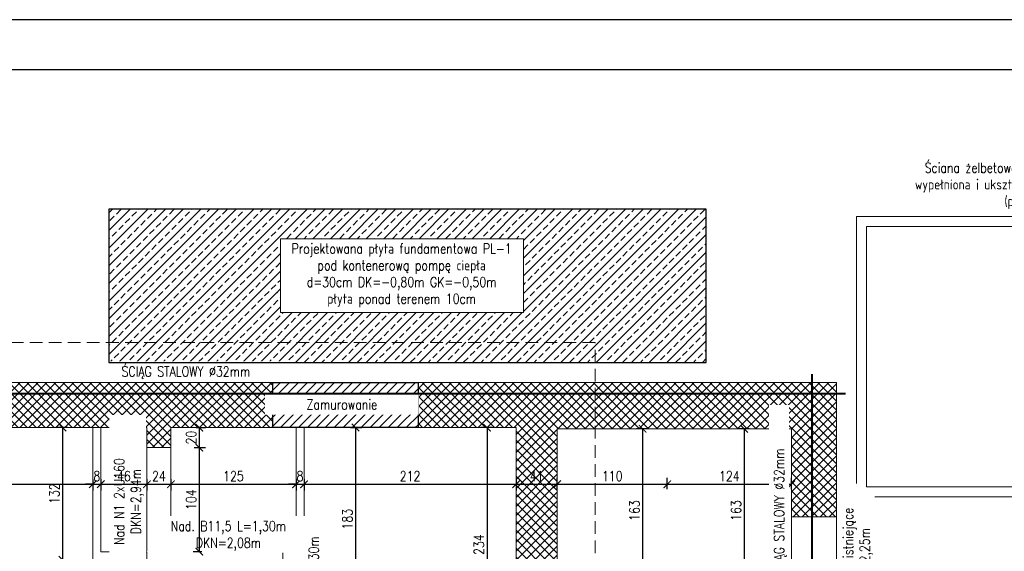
# Model space of a CAD drawing. Header units: millimetres. Extents: x 11984 to 50512, y -26688 to 13952.
# Tile 22 of 85: x 17831 to 18815, y 11200 to 11731. Entities that reach past the tile are written whole.
import ezdxf

# ---------------------------------------------------------------- set-up
doc = ezdxf.new("R2010")
doc.units = ezdxf.units.MM
doc.header["$MEASUREMENT"] = 0
doc.linetypes.add('HIDDEN', pattern=[9.525, 6.35, -3.175])
doc.layers.add('e-cad_opisy', color=7, linetype='Continuous')
doc.layers.add('e-cad_wypelnienia', color=254, linetype='Continuous')
for name, color, linetype, lineweight in [('e-cad_wymiary', 5, 'Continuous', 9), ('k-kreskowanie', 252, 'Continuous', 9), ('k-sciany', 4, 'Continuous', 30), ('k-widok', 1, 'Continuous', 20), ('k-wyburzenia', 215, 'PNEUMATIC2', 9), ('k-ściany działowe', 2, 'Continuous', 20), ('k-ściany istniejące', 190, 'Continuous', 18)]:
    doc.layers.add(name, color=color, linetype=linetype, lineweight=lineweight)
doc.styles.add('e-cad_1', font='simplex.shx', dxfattribs={"width": 0.8})
doc.linetypes.add('PNEUMATIC2', pattern='A,0.5,-0.25,["//",Standard,S=0.2,R=0,X=-0.1,Y=-0.1],-0.25', length=1)
doc.dimstyles.new('e-cad_1_50_[cm]', dxfattribs={"dimscale": 5, "dimtxt": 2, "dimasz": 1.5, "dimexe": 1.25, "dimexo": 0.625, "dimtad": 1, "dimdec": 0, "dimrnd": 0.1, "dimdsep": 46, "dimtxsty": 'e-cad_1', "dimblk": 'ARCHTICK', "dimcen": 1.5, "dimclrd": 256, "dimclre": 256, "dimclrt": 7, "dimadec": 0, "dimazin": 0, "dimtfac": 1, "dimtdec": 0, "dimtix": 1, "dimtmove": 0, "dimatfit": 0, "dimfxl": 0, "dimarcsym": 0})

# ---------------------------------------------------------------- blocks, each defined once
blk = doc.blocks.new('_ArchTick')
at = {"color": 0, "linetype": 'ByBlock', "const_width": 0.15}
blk.add_lwpolyline([(-0.5, -0.5), (0.5, 0.5)], dxfattribs=at)
blk = doc.blocks.new('*D739')
at = {"layer": 'Defpoints', "color": 0, "ltscale": 2}
for p in [(17655.48, 11279.91), (17904.48, 11274.66), (17904.48, 11266.92)]:
    blk.add_point(p, dxfattribs=at)
at = {"layer": 'e-cad_wymiary', "lineweight": -2}
for p, q in [((17655.48, 11271.92), (17655.48, 11260.67)), ((17655.48, 11266.92), (17904.48, 11266.92)), ((17904.48, 11271.54), (17904.48, 11260.67))]:
    blk.add_line(p, q, dxfattribs=at)
at = {"layer": 'e-cad_wymiary', "lineweight": -2, "ltscale": 2, "xscale": 7.5, "yscale": 7.5, "zscale": 7.5, "rotation": 180}
blk.add_blockref('_ArchTick', (17655.48, 11266.92), dxfattribs=at)
at = {"layer": 'e-cad_wymiary', "lineweight": -2, "ltscale": 2, "xscale": 7.5, "yscale": 7.5, "zscale": 7.5}
blk.add_blockref('_ArchTick', (17904.48, 11266.92), dxfattribs=at)
at = {"layer": 'e-cad_wymiary', "color": 7, "ltscale": 2, "insert": (17779.98, 11275.04), "char_height": 10, "attachment_point": 5, "style": 'e-cad_1'}
blk.add_mtext('249', dxfattribs=at)
blk = doc.blocks.new('*D740')
at = {"layer": 'Defpoints', "color": 0, "ltscale": 2}
for p in [(17912.48, 11305.72), (17904.48, 11274.66), (17912.48, 11266.92)]:
    blk.add_point(p, dxfattribs=at)
at = {"layer": 'e-cad_wymiary', "lineweight": -2}
for p, q in [((17904.48, 11266.92), (17896.98, 11266.92)), ((17904.48, 11271.54), (17904.48, 11260.67)), ((17904.48, 11266.92), (17912.48, 11266.92)), ((17912.48, 11271.92), (17912.48, 11260.67)), ((17912.48, 11266.92), (17919.98, 11266.92))]:
    blk.add_line(p, q, dxfattribs=at)
at = {"layer": 'e-cad_wymiary', "lineweight": -2, "ltscale": 2, "xscale": 7.5, "yscale": 7.5, "zscale": 7.5}
blk.add_blockref('_ArchTick', (17904.48, 11266.92), dxfattribs=at)
at = {"layer": 'e-cad_wymiary', "lineweight": -2, "ltscale": 2, "xscale": 7.5, "yscale": 7.5, "zscale": 7.5, "rotation": 180}
blk.add_blockref('_ArchTick', (17912.48, 11266.92), dxfattribs=at)
at = {"layer": 'e-cad_wymiary', "color": 7, "ltscale": 2, "insert": (17908.48, 11275.04), "char_height": 10, "attachment_point": 5, "style": 'e-cad_1'}
blk.add_mtext('8', dxfattribs=at)
blk = doc.blocks.new('*D741')
at = {"layer": 'Defpoints', "color": 0, "ltscale": 2}
for p in [(17912.48, 11305.72), (17958.48, 11303.52), (17958.48, 11266.92)]:
    blk.add_point(p, dxfattribs=at)
at = {"layer": 'e-cad_wymiary', "lineweight": -2}
for p, q in [((17912.48, 11271.92), (17912.48, 11260.67)), ((17912.48, 11266.92), (17958.48, 11266.92)), ((17958.48, 11271.92), (17958.48, 11260.67))]:
    blk.add_line(p, q, dxfattribs=at)
at = {"layer": 'e-cad_wymiary', "lineweight": -2, "ltscale": 2, "xscale": 7.5, "yscale": 7.5, "zscale": 7.5, "rotation": 180}
blk.add_blockref('_ArchTick', (17912.48, 11266.92), dxfattribs=at)
at = {"layer": 'e-cad_wymiary', "lineweight": -2, "ltscale": 2, "xscale": 7.5, "yscale": 7.5, "zscale": 7.5}
blk.add_blockref('_ArchTick', (17958.48, 11266.92), dxfattribs=at)
at = {"layer": 'e-cad_wymiary', "color": 7, "ltscale": 2, "insert": (17935.48, 11275.04), "char_height": 10, "attachment_point": 5, "style": 'e-cad_1'}
blk.add_mtext('46', dxfattribs=at)
blk = doc.blocks.new('*D742')
at = {"layer": 'Defpoints', "color": 0, "ltscale": 2}
for p in [(17958.48, 11303.52), (17982.48, 11303.52), (17982.48, 11266.92)]:
    blk.add_point(p, dxfattribs=at)
at = {"layer": 'e-cad_wymiary', "lineweight": -2}
for p, q in [((17958.48, 11271.92), (17958.48, 11260.67)), ((17958.48, 11266.92), (17982.48, 11266.92)), ((17982.48, 11271.92), (17982.48, 11260.67))]:
    blk.add_line(p, q, dxfattribs=at)
at = {"layer": 'e-cad_wymiary', "lineweight": -2, "ltscale": 2, "xscale": 7.5, "yscale": 7.5, "zscale": 7.5, "rotation": 180}
blk.add_blockref('_ArchTick', (17958.48, 11266.92), dxfattribs=at)
at = {"layer": 'e-cad_wymiary', "lineweight": -2, "ltscale": 2, "xscale": 7.5, "yscale": 7.5, "zscale": 7.5}
blk.add_blockref('_ArchTick', (17982.48, 11266.92), dxfattribs=at)
at = {"layer": 'e-cad_wymiary', "color": 7, "ltscale": 2, "insert": (17970.48, 11275.04), "char_height": 10, "attachment_point": 5, "style": 'e-cad_1'}
blk.add_mtext('24', dxfattribs=at)
blk = doc.blocks.new('*D743')
at = {"layer": 'Defpoints', "color": 0, "ltscale": 2}
for p in [(17982.48, 11303.52), (18107.48, 11290.04), (18107.48, 11266.92)]:
    blk.add_point(p, dxfattribs=at)
at = {"layer": 'e-cad_wymiary', "lineweight": -2}
for p, q in [((17982.48, 11271.92), (17982.48, 11260.67)), ((17982.48, 11266.92), (18107.48, 11266.92)), ((18107.48, 11271.92), (18107.48, 11260.67))]:
    blk.add_line(p, q, dxfattribs=at)
at = {"layer": 'e-cad_wymiary', "lineweight": -2, "ltscale": 2, "xscale": 7.5, "yscale": 7.5, "zscale": 7.5, "rotation": 180}
blk.add_blockref('_ArchTick', (17982.48, 11266.92), dxfattribs=at)
at = {"layer": 'e-cad_wymiary', "lineweight": -2, "ltscale": 2, "xscale": 7.5, "yscale": 7.5, "zscale": 7.5}
blk.add_blockref('_ArchTick', (18107.48, 11266.92), dxfattribs=at)
at = {"layer": 'e-cad_wymiary', "color": 7, "ltscale": 2, "insert": (18044.98, 11275.04), "char_height": 10, "attachment_point": 5, "style": 'e-cad_1'}
blk.add_mtext('125', dxfattribs=at)
blk = doc.blocks.new('*D744')
at = {"layer": 'Defpoints', "color": 0, "ltscale": 2}
for p in [(18107.48, 11290.04), (18115.48, 11290.04), (18115.48, 11266.92)]:
    blk.add_point(p, dxfattribs=at)
at = {"layer": 'e-cad_wymiary', "lineweight": -2}
for p, q in [((18107.48, 11266.92), (18099.98, 11266.92)), ((18107.48, 11271.92), (18107.48, 11260.67)), ((18107.48, 11266.92), (18115.48, 11266.92)), ((18115.48, 11271.92), (18115.48, 11260.67)), ((18115.48, 11266.92), (18122.98, 11266.92))]:
    blk.add_line(p, q, dxfattribs=at)
at = {"layer": 'e-cad_wymiary', "lineweight": -2, "ltscale": 2, "xscale": 7.5, "yscale": 7.5, "zscale": 7.5}
blk.add_blockref('_ArchTick', (18107.48, 11266.92), dxfattribs=at)
at = {"layer": 'e-cad_wymiary', "lineweight": -2, "ltscale": 2, "xscale": 7.5, "yscale": 7.5, "zscale": 7.5, "rotation": 180}
blk.add_blockref('_ArchTick', (18115.48, 11266.92), dxfattribs=at)
at = {"layer": 'e-cad_wymiary', "color": 7, "ltscale": 2, "insert": (18111.48, 11275.04), "char_height": 10, "attachment_point": 5, "style": 'e-cad_1'}
blk.add_mtext('8', dxfattribs=at)
blk = doc.blocks.new('*D745')
at = {"layer": 'Defpoints', "color": 0, "ltscale": 2}
for p in [(18115.48, 11290.04), (18327.48, 11281.54), (18327.48, 11266.92)]:
    blk.add_point(p, dxfattribs=at)
at = {"layer": 'e-cad_wymiary', "lineweight": -2}
for p, q in [((18115.48, 11271.92), (18115.48, 11260.67)), ((18115.48, 11266.92), (18327.48, 11266.92)), ((18327.48, 11271.92), (18327.48, 11260.67))]:
    blk.add_line(p, q, dxfattribs=at)
at = {"layer": 'e-cad_wymiary', "lineweight": -2, "ltscale": 2, "xscale": 7.5, "yscale": 7.5, "zscale": 7.5, "rotation": 180}
blk.add_blockref('_ArchTick', (18115.48, 11266.92), dxfattribs=at)
at = {"layer": 'e-cad_wymiary', "lineweight": -2, "ltscale": 2, "xscale": 7.5, "yscale": 7.5, "zscale": 7.5}
blk.add_blockref('_ArchTick', (18327.48, 11266.92), dxfattribs=at)
at = {"layer": 'e-cad_wymiary', "color": 7, "ltscale": 2, "insert": (18221.48, 11275.04), "char_height": 10, "attachment_point": 5, "style": 'e-cad_1'}
blk.add_mtext('212', dxfattribs=at)
blk = doc.blocks.new('*D746')
at = {"layer": 'Defpoints', "color": 0, "ltscale": 2}
for p in [(18327.48, 11281.54), (18368.48, 11266.92), (18368.48, 11239.94)]:
    blk.add_point(p, dxfattribs=at)
at = {"layer": 'e-cad_wymiary', "lineweight": -2}
for p, q in [((18327.48, 11271.92), (18327.48, 11260.67)), ((18327.48, 11266.92), (18368.48, 11266.92)), ((18368.48, 11261.92), (18368.48, 11273.17))]:
    blk.add_line(p, q, dxfattribs=at)
at = {"layer": 'e-cad_wymiary', "lineweight": -2, "ltscale": 2, "xscale": 7.5, "yscale": 7.5, "zscale": 7.5, "rotation": 180}
blk.add_blockref('_ArchTick', (18327.48, 11266.92), dxfattribs=at)
at = {"layer": 'e-cad_wymiary', "lineweight": -2, "ltscale": 2, "xscale": 7.5, "yscale": 7.5, "zscale": 7.5}
blk.add_blockref('_ArchTick', (18368.48, 11266.92), dxfattribs=at)
at = {"layer": 'e-cad_wymiary', "color": 7, "ltscale": 2, "insert": (18347.98, 11275.04), "char_height": 10, "attachment_point": 5, "style": 'e-cad_1'}
blk.add_mtext('41', dxfattribs=at)
blk = doc.blocks.new('*D747')
at = {"layer": 'Defpoints', "color": 0, "ltscale": 2}
for p in [(18478.48, 11266.92), (18368.48, 11239.94), (18478.48, 11158.89)]:
    blk.add_point(p, dxfattribs=at)
at = {"layer": 'e-cad_wymiary', "lineweight": -2}
for p, q in [((18368.48, 11261.92), (18368.48, 11273.17)), ((18368.48, 11266.92), (18478.48, 11266.92)), ((18478.48, 11261.92), (18478.48, 11273.17))]:
    blk.add_line(p, q, dxfattribs=at)
at = {"layer": 'e-cad_wymiary', "lineweight": -2, "ltscale": 2, "xscale": 7.5, "yscale": 7.5, "zscale": 7.5, "rotation": 180}
blk.add_blockref('_ArchTick', (18368.48, 11266.92), dxfattribs=at)
at = {"layer": 'e-cad_wymiary', "lineweight": -2, "ltscale": 2, "xscale": 7.5, "yscale": 7.5, "zscale": 7.5}
blk.add_blockref('_ArchTick', (18478.48, 11266.92), dxfattribs=at)
at = {"layer": 'e-cad_wymiary', "color": 7, "ltscale": 2, "insert": (18423.48, 11275.04), "char_height": 10, "attachment_point": 5, "style": 'e-cad_1'}
blk.add_mtext('110', dxfattribs=at)
blk = doc.blocks.new('*D748')
at = {"layer": 'Defpoints', "color": 0, "ltscale": 2}
for p in [(18602.48, 11266.92), (18602.48, 11234.32), (18478.48, 11158.89)]:
    blk.add_point(p, dxfattribs=at)
at = {"layer": 'e-cad_wymiary', "lineweight": -2}
for p, q in [((18478.48, 11261.92), (18478.48, 11273.17)), ((18478.48, 11266.92), (18602.48, 11266.92)), ((18602.48, 11261.92), (18602.48, 11273.17))]:
    blk.add_line(p, q, dxfattribs=at)
at = {"layer": 'e-cad_wymiary', "lineweight": -2, "ltscale": 2, "xscale": 7.5, "yscale": 7.5, "zscale": 7.5, "rotation": 180}
blk.add_blockref('_ArchTick', (18478.48, 11266.92), dxfattribs=at)
at = {"layer": 'e-cad_wymiary', "lineweight": -2, "ltscale": 2, "xscale": 7.5, "yscale": 7.5, "zscale": 7.5}
blk.add_blockref('_ArchTick', (18602.48, 11266.92), dxfattribs=at)
at = {"layer": 'e-cad_wymiary', "color": 7, "ltscale": 2, "insert": (18540.48, 11275.04), "char_height": 10, "attachment_point": 5, "style": 'e-cad_1'}
blk.add_mtext('124', dxfattribs=at)
blk = doc.blocks.new('*D755')
at = {"layer": 'Defpoints', "color": 0, "ltscale": 2}
for p in [(17904.48, 11323.52), (17874.15, 11191.52), (17904.48, 11191.52)]:
    blk.add_point(p, dxfattribs=at)
at = {"layer": 'e-cad_wymiary', "lineweight": -2}
for p, q in [((17879.15, 11323.52), (17867.9, 11323.52)), ((17874.15, 11323.52), (17874.15, 11191.52)), ((17879.15, 11191.52), (17867.9, 11191.52))]:
    blk.add_line(p, q, dxfattribs=at)
at = {"layer": 'e-cad_wymiary', "lineweight": -2, "ltscale": 2, "xscale": 7.5, "yscale": 7.5, "zscale": 7.5}
for p, rotation in [((17874.15, 11323.52), 90), ((17874.15, 11191.52), 270)]:
    blk.add_blockref('_ArchTick', p, dxfattribs=dict(at, rotation=rotation))
at = {"layer": 'e-cad_wymiary', "color": 7, "ltscale": 2, "insert": (17866.03, 11257.52), "char_height": 10, "attachment_point": 5, "rotation": 90, "style": 'e-cad_1'}
blk.add_mtext('132', dxfattribs=at)
blk = doc.blocks.new('*D775')
at = {"layer": 'Defpoints', "color": 0, "ltscale": 2}
for p in [(18004.75, 11323.52), (17982.48, 11303.52), (18010.85, 11303.52)]:
    blk.add_point(p, dxfattribs=at)
at = {"layer": 'e-cad_wymiary', "lineweight": -2}
for p, q in [((18007.88, 11323.52), (18017.1, 11323.52)), ((18010.85, 11323.52), (18010.85, 11303.52)), ((18005.85, 11303.52), (18017.1, 11303.52))]:
    blk.add_line(p, q, dxfattribs=at)
at = {"layer": 'e-cad_wymiary', "lineweight": -2, "ltscale": 2, "xscale": 7.5, "yscale": 7.5, "zscale": 7.5}
for p, rotation in [((18010.85, 11323.52), 90), ((18010.85, 11303.52), 270)]:
    blk.add_blockref('_ArchTick', p, dxfattribs=dict(at, rotation=rotation))
at = {"layer": 'e-cad_wymiary', "color": 7, "ltscale": 2, "insert": (18002.72, 11313.52), "char_height": 10, "attachment_point": 5, "rotation": 90, "style": 'e-cad_1'}
blk.add_mtext('20', dxfattribs=at)
blk = doc.blocks.new('*D776')
at = {"layer": 'Defpoints', "color": 0, "ltscale": 2}
for p in [(17982.48, 11303.52), (18010.85, 11199.52), (18016.66, 11199.52)]:
    blk.add_point(p, dxfattribs=at)
at = {"layer": 'e-cad_wymiary', "lineweight": -2}
for p, q in [((18005.85, 11303.52), (18017.1, 11303.52)), ((18010.85, 11303.52), (18010.85, 11199.52)), ((18013.54, 11199.52), (18004.6, 11199.52))]:
    blk.add_line(p, q, dxfattribs=at)
at = {"layer": 'e-cad_wymiary', "lineweight": -2, "ltscale": 2, "xscale": 7.5, "yscale": 7.5, "zscale": 7.5}
for p, rotation in [((18010.85, 11303.52), 90), ((18010.85, 11199.52), 270)]:
    blk.add_blockref('_ArchTick', p, dxfattribs=dict(at, rotation=rotation))
at = {"layer": 'e-cad_wymiary', "color": 7, "ltscale": 2, "insert": (18002.72, 11251.52), "char_height": 10, "attachment_point": 5, "rotation": 90, "style": 'e-cad_1'}
blk.add_mtext('104', dxfattribs=at)
blk = doc.blocks.new('*D777')
at = {"layer": 'Defpoints', "color": 0, "ltscale": 2}
for p in [(18144.53, 11323.52), (18115.48, 11140.52), (18166.94, 11140.52)]:
    blk.add_point(p, dxfattribs=at)
at = {"layer": 'e-cad_wymiary', "lineweight": -2}
for p, q in [((18161.94, 11323.52), (18173.19, 11323.52)), ((18166.94, 11323.52), (18166.94, 11140.52)), ((18161.94, 11140.52), (18173.19, 11140.52))]:
    blk.add_line(p, q, dxfattribs=at)
at = {"layer": 'e-cad_wymiary', "lineweight": -2, "ltscale": 2, "xscale": 7.5, "yscale": 7.5, "zscale": 7.5}
for p, rotation in [((18166.94, 11323.52), 90), ((18166.94, 11140.52), 270)]:
    blk.add_blockref('_ArchTick', p, dxfattribs=dict(at, rotation=rotation))
at = {"layer": 'e-cad_wymiary', "color": 7, "ltscale": 2, "insert": (18158.82, 11232.02), "char_height": 10, "attachment_point": 5, "rotation": 90, "style": 'e-cad_1'}
blk.add_mtext('183', dxfattribs=at)
blk = doc.blocks.new('*D789')
at = {"layer": 'Defpoints', "color": 0, "ltscale": 2}
for p in [(18327.48, 11323.52), (18298.38, 11089.52), (18327.48, 11089.52)]:
    blk.add_point(p, dxfattribs=at)
at = {"layer": 'e-cad_wymiary', "lineweight": -2}
for p, q in [((18303.38, 11323.52), (18292.13, 11323.52)), ((18298.38, 11323.52), (18298.38, 11089.52)), ((18303.38, 11089.52), (18292.13, 11089.52))]:
    blk.add_line(p, q, dxfattribs=at)
at = {"layer": 'e-cad_wymiary', "lineweight": -2, "ltscale": 2, "xscale": 7.5, "yscale": 7.5, "zscale": 7.5}
for p, rotation in [((18298.38, 11323.52), 90), ((18298.38, 11089.52), 270)]:
    blk.add_blockref('_ArchTick', p, dxfattribs=dict(at, rotation=rotation))
at = {"layer": 'e-cad_wymiary', "color": 7, "ltscale": 2, "insert": (18290.25, 11206.52), "char_height": 10, "attachment_point": 5, "rotation": 90, "style": 'e-cad_1'}
blk.add_mtext('234', dxfattribs=at)
blk = doc.blocks.new('*D801')
at = {"layer": 'Defpoints', "color": 0, "ltscale": 2}
for p in [(18474.55, 11322.32), (18453.84, 11158.89), (18478.48, 11158.89)]:
    blk.add_point(p, dxfattribs=at)
at = {"layer": 'e-cad_wymiary', "lineweight": -2}
for p, q in [((18458.84, 11322.32), (18447.59, 11322.32)), ((18453.84, 11322.32), (18453.84, 11158.89)), ((18458.84, 11158.89), (18447.59, 11158.89))]:
    blk.add_line(p, q, dxfattribs=at)
at = {"layer": 'e-cad_wymiary', "lineweight": -2, "ltscale": 2, "xscale": 7.5, "yscale": 7.5, "zscale": 7.5}
for p, rotation in [((18453.84, 11322.32), 90), ((18453.84, 11158.89), 270)]:
    blk.add_blockref('_ArchTick', p, dxfattribs=dict(at, rotation=rotation))
at = {"layer": 'e-cad_wymiary', "color": 7, "ltscale": 2, "insert": (18445.71, 11240.61), "char_height": 10, "attachment_point": 5, "rotation": 90, "style": 'e-cad_1'}
blk.add_mtext('163', dxfattribs=at)
blk = doc.blocks.new('*D805')
at = {"layer": 'Defpoints', "color": 0, "ltscale": 2}
for p in [(18566.61, 11322.32), (18555.27, 11158.89), (18566.61, 11158.89)]:
    blk.add_point(p, dxfattribs=at)
at = {"layer": 'e-cad_wymiary', "lineweight": -2}
for p, q in [((18560.27, 11322.32), (18549.02, 11322.32)), ((18555.27, 11322.32), (18555.27, 11158.89)), ((18560.27, 11158.89), (18549.02, 11158.89))]:
    blk.add_line(p, q, dxfattribs=at)
at = {"layer": 'e-cad_wymiary', "lineweight": -2, "ltscale": 2, "xscale": 7.5, "yscale": 7.5, "zscale": 7.5}
for p, rotation in [((18555.27, 11322.32), 90), ((18555.27, 11158.89), 270)]:
    blk.add_blockref('_ArchTick', p, dxfattribs=dict(at, rotation=rotation))
at = {"layer": 'e-cad_wymiary', "color": 7, "ltscale": 2, "insert": (18547.15, 11240.61), "char_height": 10, "attachment_point": 5, "rotation": 90, "style": 'e-cad_1'}
blk.add_mtext('163', dxfattribs=at)

msp = doc.modelspace()

# ---------------------------------------------------------------- hatches: boundary and pattern name
at = {"layer": 'k-kreskowanie'}
h = msp.add_hatch(dxfattribs=at)
h.set_pattern_fill('ANSI37', color=256, scale=2, style=0)
h.set_pattern_definition([(45, (20560.6375, -11648.78), (-4.490128, 4.490128), []), (135, (20560.6375, -11648.78), (-4.490128, -4.490128), [])])
h.paths.add_polyline_path([(18229.48, 11323.52), (18229.48, 11368.7), (18315.39, 11368.7), (18406.55, 11368.7), (18406.55, 11322.32), (18368.48, 11322.32), (18368.48, 11005.43), (18335.48, 11005.43), (18335.48, 11018.43), (18327.48, 11018.43), (18327.48, 11323.52)])
h.paths.add_polyline_path([(17610.48, 11236.3), (17610.48, 11368.7), (18084.23, 11368.7), (18084.23, 11323.52), (17982.48, 11323.52), (17982.48, 11303.52), (17958.48, 11303.52), (17958.48, 11323.52), (17655.48, 11323.52), (17655.48, 11236.3), (17631.22, 11236.3)])
h.paths.add_polyline_path([(18406.55, 11368.7), (18647.48, 11368.7), (18647.48, 11234.32), (18602.48, 11234.32), (18602.48, 11322.32), (18406.55, 11322.32)])
h.paths.add_polyline_path([(18602.48, 11146.89), (18602.48, 11158.89), (18647.48, 11158.89), (18647.48, 11078.49), (18602.48, 11078.49)])
h.paths.add_polyline_path([(18355.24, 11112.71), (18340.72, 11112.71), (18340.72, 11127.71), (18355.24, 11127.71)], flags=24)
h.paths.add_polyline_path([(18355.24, 11267.54), (18340.72, 11267.54), (18340.72, 11282.54), (18355.24, 11282.54)], flags=24)
h.paths.add_polyline_path([(18633.96, 11112.71), (18616, 11112.71), (18616, 11127.71), (18633.96, 11127.71)], flags=24)
h = msp.add_hatch(dxfattribs=at)
h.set_pattern_fill('ANSI31', color=256, scale=2, angle=360, style=0)
h.set_pattern_definition([(45, (20560.6375, -11648.78), (-4.490128, 4.490128), [])])
h.paths.add_polyline_path([(18084.23, 11368.7), (18225.39, 11368.7), (18229.48, 11368.7), (18229.48, 11323.52), (18084.23, 11323.52)])
h.paths.add_polyline_path([(18193.96, 11339.1), (18112.77, 11339.1), (18112.77, 11354.1), (18193.96, 11354.1)], flags=24)

# ---------------------------------------------------------------- linework, layer by layer
at = {"layer": 'e-cad_wymiary', "linetype": 'HIDDEN', "ltscale": 2, "const_width": 2}
msp.add_lwpolyline([(18623.17, 11377.2), (18623.17, 10776.11)], dxfattribs=at)
at = {"layer": 'k-sciany'}
for points in [[(18084.23, 11323.52), (18084.23, 11368.7)], [(18084.23, 11368.7), (18229.48, 11368.7)], [(18229.48, 11368.7), (18229.48, 11323.52)], [(18229.48, 11323.52), (18084.23, 11323.52)]]:
    msp.add_lwpolyline(points, dxfattribs=at)
at = {"layer": 'k-widok'}
for p, q in [((18602.48, 11158.89), (18602.48, 11234.32)), ((18647.48, 11158.89), (18647.48, 11234.32))]:
    msp.add_line(p, q, dxfattribs=at)
msp.add_lwpolyline([(19141.81, 11394.5), (19141.81, 11534.5), (18667.48, 11534.5), (18667.48, 10854.32), (19829.55, 10854.32), (19829.55, 11289.5), (19429.55, 11289.5), (19429.55, 11114.5), (18840.48, 11114.5), (18840.48, 11254.5), (19256.48, 11254.5), (19256.48, 11254.5), (18667.48, 11254.5)], dxfattribs=at)
at = {"layer": 'k-wyburzenia', "ltscale": 25}
for p, q in [((17958.48, 11303.52), (17958.48, 11200.32)), ((17982.48, 11303.52), (17982.48, 11200.32))]:
    msp.add_line(p, q, dxfattribs=at)
at = {"layer": 'k-ściany działowe'}
for points in [[(17904.48, 11323.52), (17904.48, 11191.52), (17958.48, 11191.52), (17958.48, 11199.52), (17912.48, 11199.52), (17912.48, 11323.52), (17904.48, 11323.52)], [(18107.48, 11323.52), (18107.48, 11199.52), (18094.4, 11199.52), (18094.4, 11191.52), (18107.48, 11191.52), (18107.48, 11186.52), (18115.48, 11186.52), (18115.48, 11323.52), (18107.48, 11323.52)]]:
    msp.add_lwpolyline(points, dxfattribs=at)
at = {"layer": 'k-ściany istniejące'}
for points in [[(18084.23, 11368.7), (17610.48, 11368.7)], [(18315.39, 11368.7), (18225.39, 11368.7)], [(18647.48, 11368.7), (18315.39, 11368.7)], [(18647.48, 11234.32), (18647.48, 11368.7)], [(17655.48, 11323.52), (17958.48, 11323.52)], [(17958.48, 11323.52), (17958.48, 11303.52), (17982.48, 11303.52), (17982.48, 11323.52)], [(17982.48, 11323.52), (18084.23, 11323.52)], [(18229.48, 11323.52), (18327.48, 11323.52)], [(18327.48, 11018.43), (18327.48, 11323.52)], [(18368.48, 11322.32), (18602.48, 11322.32)], [(18368.48, 11005.43), (18368.48, 11322.32)], [(18602.48, 11322.32), (18602.48, 11234.32)], [(18602.48, 11234.32), (18647.48, 11234.32)], [(18647.48, 11234.32), (18632.24, 11234.32)]]:
    msp.add_lwpolyline(points, dxfattribs=at)

# ---------------------------------------------------------------- texts
at = {"layer": 'e-cad_opisy', "linetype": 'Continuous', "char_height": 10, "attachment_point": 2, "style": 'e-cad_1', "bg_fill": 2}
for s, insert, width in [('Ściana żelbetowa gr. 10cm oporowa dla pochylni. Pochylnia wypełniona i ukształtowana z zastosowaniem gotowych kształtek (płytek lub kostki) betonowych. ', (18899.52, 11588.11), 389.7848), ('Projektowana płyta fundamentowa PL-1 pod kontenerową pompę ciepła\\Pd=30cm DK=-0,80m GK=-0,50m płyta ponad terenem 10cm', (18213.05, 11507.31), 238.8572)]:
    msp.add_mtext(s, dxfattribs=dict(at, insert=insert, width=width))

# ---------------------------------------------------------------- dimensions: what is measured, and where the dimension line sits
at = {"layer": 'e-cad_wymiary'}
for base, p1, p2, picture, middle in [((17874.15, 11191.52), (17904.48, 11323.52), (17904.48, 11191.52), '*D755', (17866.03, 11257.52)), ((18010.85, 11303.52), (18004.75, 11323.52), (17982.48, 11303.52), '*D775', (18002.72, 11313.52)), ((18298.38, 11089.52), (18327.48, 11323.52), (18327.48, 11089.52), '*D789', (18290.25, 11206.52)), ((18453.84, 11158.89), (18474.55, 11322.32), (18478.48, 11158.89), '*D801', (18445.71, 11240.61)), ((18555.27, 11158.89), (18566.61, 11322.32), (18566.61, 11158.89), '*D805', (18547.15, 11240.61))]:
    dim = msp.add_linear_dim(base=base, p1=p1, p2=p2, angle=90, dimstyle='e-cad_1_50_[cm]', dxfattribs=at)
    dim.commit()
    dim.dimension.update_dxf_attribs({"geometry": picture, "text_midpoint": middle})
for base, p1, p2, picture, middle in [((17912.48, 11266.92), (17904.48, 11274.66), (17912.48, 11305.72), '*D740', (17908.48, 11275.04)), ((18107.48, 11266.92), (17982.48, 11303.52), (18107.48, 11290.04), '*D743', (18044.98, 11275.04)), ((18115.48, 11266.92), (18107.48, 11290.04), (18115.48, 11290.04), '*D744', (18111.48, 11275.04)), ((18327.48, 11266.92), (18115.48, 11290.04), (18327.48, 11281.54), '*D745', (18221.48, 11275.04)), ((18368.48, 11266.92), (18327.48, 11281.54), (18368.48, 11239.94), '*D746', (18347.98, 11275.04)), ((18478.48, 11266.92), (18368.48, 11239.94), (18478.48, 11158.89), '*D747', (18423.48, 11275.04)), ((18602.48, 11266.92), (18478.48, 11158.89), (18602.48, 11234.32), '*D748', (18540.48, 11275.04))]:
    dim = msp.add_linear_dim(base=base, p1=p1, p2=p2, dimstyle='e-cad_1_50_[cm]', override={"dimtmove": 1}, dxfattribs=at)
    dim.commit()
    dim.dimension.update_dxf_attribs({"geometry": picture, "text_midpoint": middle})
dim = msp.add_linear_dim(base=(17904.48, 11266.92), p1=(17655.48, 11279.91), p2=(17904.48, 11274.66), dimstyle='e-cad_1_50_[cm]', dxfattribs=at)
dim.commit()
dim.dimension.update_dxf_attribs({"geometry": '*D739', "text_midpoint": (17779.98, 11275.04)})

# ---------------------------------------------------------------- next in the draw order: hatches: boundary and pattern name
at = {"layer": 'k-kreskowanie'}
h = msp.add_hatch(dxfattribs=at)
h.set_pattern_fill('ANSI33', color=256, scale=50, style=0)
h.set_pattern_definition([(45, (-7812.82, 0), (-8.838835, 8.838835), []), (45, (-7803.98, 0), (-8.838835, 8.838835), [6.25, -3.125])])
h.paths.add_polyline_path([(17920.48, 11408.7), (17920.48, 11541.7), (18517.48, 11541.7), (18517.48, 11388.7), (18406.55, 11388.7), (18406.55, 11408.7)])
h.paths.add_polyline_path([(18091.84, 11438.47), (18334.67, 11438.47), (18334.67, 11512.26), (18091.84, 11512.26)], flags=16)
h.paths.add_polyline_path([(17920.48, 11388.7), (17920.48, 11408.7), (18406.55, 11408.7), (18406.55, 11388.7)])
h.paths.add_polyline_path([(18330.22, 11441.48), (18095.89, 11441.48), (18095.89, 11509.81), (18330.22, 11509.81)], flags=8)

# ---------------------------------------------------------------- next in the draw order: linework, layer by layer
at = {"layer": 'k-widok'}
msp.add_lwpolyline([(18091.84, 11512.26), (18334.67, 11512.26), (18334.67, 11438.47), (18091.84, 11438.47)], close=True, dxfattribs=at)

# ---------------------------------------------------------------- next in the draw order: texts
at = {"layer": 'e-cad_opisy', "linetype": 'Continuous', "char_height": 10, "width": 143.6031, "attachment_point": 2, "style": 'e-cad_1', "bg_fill": 2}
for s, insert in [('Zamurowanie ', (18153.37, 11351.6)), ('Nad. B11,5 L=1,30m\\PDKN=2,08m', (18039.96, 11230.12))]:
    msp.add_mtext(s, dxfattribs=dict(at, insert=insert))
at = {"layer": 'e-cad_opisy', "linetype": 'Continuous', "char_height": 10, "attachment_point": 2, "rotation": 90, "style": 'e-cad_1', "bg_fill": 2}
for s, insert, width in [('Nad N1 2xU160\\PDKN=2,94m', (17925.81, 11249.58), 163.1709), ('Nadproże istniejące\\PDKN=2,25m', (18654.09, 11190.57), 143.6031), ('Nad. B11,5 L=1,30m\\PDKN=2,08m', (18120.18, 11157.31), 143.6031)]:
    msp.add_mtext(s, dxfattribs=dict(at, insert=insert, width=width))

# ---------------------------------------------------------------- next in the draw order: linework, layer by layer
at = {"layer": 'e-cad_wymiary', "linetype": 'HIDDEN', "ltscale": 2, "const_width": 2}
msp.add_lwpolyline([(17601.92, 11357.42), (18656.8, 11357.42)], dxfattribs=at)
at = {"layer": 'e-cad_wypelnienia'}
for points in [[(17297.15, 8761.05), (21502.15, 8761.05), (21502.15, 11731.05), (17297.15, 11731.05)], [(17397.15, 8811.05), (21452.15, 8811.05), (21452.15, 11681.05), (17397.15, 11681.05)]]:
    msp.add_lwpolyline(points, close=True, dxfattribs=at)
at = {"layer": 'k-widok'}
msp.add_lwpolyline([(19141.81, 11524.5), (18677.48, 11524.5), (18677.48, 11264.5), (19256.48, 11264.5), (19256.48, 11244.5), (18840.48, 11244.5)], dxfattribs=at)
at = {"layer": 'k-widok', "color": 4, "linetype": 'HIDDEN', "ltscale": 2}
msp.add_lwpolyline([(17570.48, 11408.7), (17570.48, 9699.58), (20645.62, 9699.58), (20645.62, 11414.5), (19809.55, 11414.5), (19809.55, 10874.32), (18406.55, 10874.32), (18406.55, 11408.7), (17570.48, 11408.7)], dxfattribs=at)

# ---------------------------------------------------------------- next in the draw order: dimensions: what is measured, and where the dimension line sits
at = {"layer": 'e-cad_wymiary'}
dim = msp.add_linear_dim(base=(18166.94, 11140.52), p1=(18144.53, 11323.52), p2=(18115.48, 11140.52), angle=90, dimstyle='e-cad_1_50_[cm]', dxfattribs=at)
dim.commit()
dim.dimension.update_dxf_attribs({"geometry": '*D777', "text_midpoint": (18158.82, 11232.02)})
for base, p1, p2, picture, middle in [((17958.48, 11266.92), (17912.48, 11305.72), (17958.48, 11303.52), '*D741', (17935.48, 11275.04)), ((17982.48, 11266.92), (17958.48, 11303.52), (17982.48, 11303.52), '*D742', (17970.48, 11275.04))]:
    dim = msp.add_linear_dim(base=base, p1=p1, p2=p2, dimstyle='e-cad_1_50_[cm]', override={"dimtmove": 1}, dxfattribs=at)
    dim.commit()
    dim.dimension.update_dxf_attribs({"geometry": picture, "text_midpoint": middle})
dim = msp.add_linear_dim(base=(18010.85, 11199.52), p1=(17982.48, 11303.52), p2=(18016.66, 11199.52), angle=90, dimstyle='e-cad_1_50_[cm]', override={"dimtmove": 1}, dxfattribs=at)
dim.commit()
dim.dimension.update_dxf_attribs({"geometry": '*D776', "text_midpoint": (18002.72, 11251.52)})

# ---------------------------------------------------------------- next in the draw order: texts
at = {"layer": 'e-cad_opisy', "linetype": 'Continuous', "insert": (17997.49, 11384.56), "char_height": 10, "width": 205.7718, "attachment_point": 2, "style": 'e-cad_1', "bg_fill": 2}
msp.add_mtext('ŚCIĄG STALOWY %%C32mm', dxfattribs=at)
at = {"layer": 'e-cad_opisy', "linetype": 'Continuous', "insert": (18585.22, 11238.31), "char_height": 10, "width": 205.7718, "attachment_point": 2, "rotation": 90, "style": 'e-cad_1', "bg_fill": 2}
msp.add_mtext('ŚCIĄG STALOWY %%C32mm', dxfattribs=at)

# ---------------------------------------------------------------- next in the draw order: linework, layer by layer
at = {"layer": 'k-sciany'}
msp.add_lwpolyline([(18517.48, 11541.7), (17920.48, 11541.7), (17920.48, 11388.7), (18517.48, 11388.7)], close=True, dxfattribs=at)

doc.saveas('drawing.dxf')
